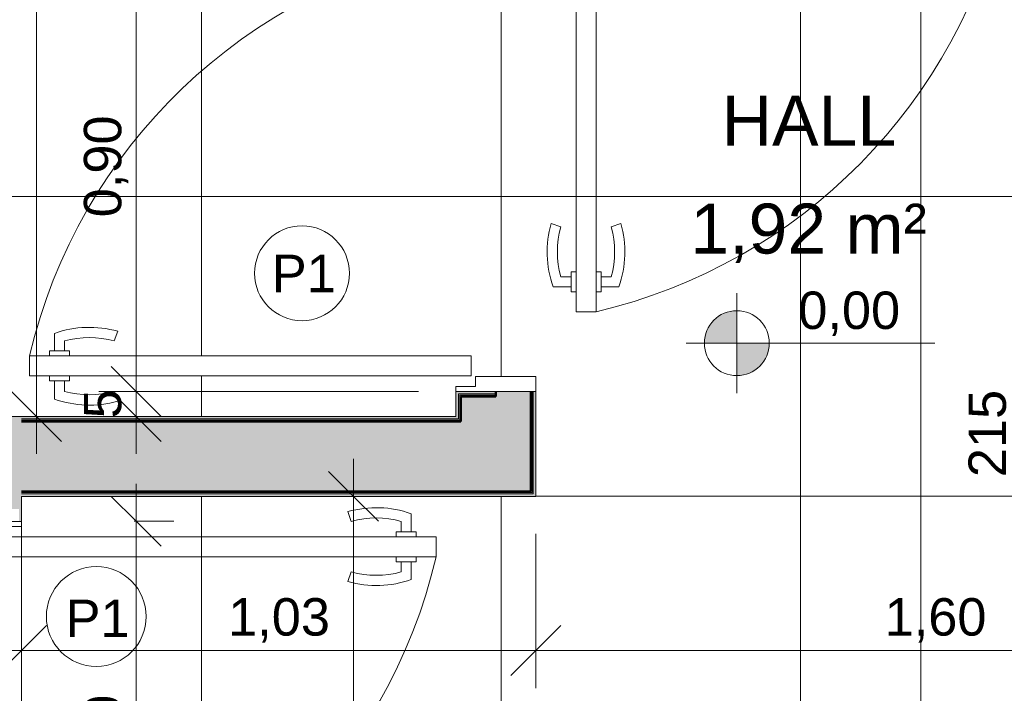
# Model space of a CAD drawing. Header units: millimetres. Extents: x -10534 to 2780, y -19631 to -9458.
# Tile 14 of 44: x -6017 to -4045, y -15869 to -14521. Entities that reach past the tile are written whole.
import ezdxf

# ---------------------------------------------------------------- set-up
doc = ezdxf.new("R2010")
doc.units = ezdxf.units.MM
for name, color, linetype, lineweight in [('A-ANNO-DIMS', 7, 'Continuous', 9), ('A-ANNO-DIMS-50', 7, 'Continuous', 9), ('A-AREA-IDEN', 7, 'Continuous', 9), ('A-DETL-GENF', 7, 'Continuous', 5), ('A-DOOR', 7, 'Continuous', 5), ('A-DOOR-IDEN', 7, 'Continuous', 9), ('A-FLOR-PATT', 7, 'Continuous', 5), ('A-WALL', 7, 'Continuous', 5), ('A-WALL-PATT', 7, 'Continuous', 50), ('G-ANNO-DIMS', 7, 'Continuous', 9), ('G-ANNO-TEXT', 7, 'Continuous', 9), ('I-WALL', 7, 'Continuous', 5)]:
    doc.layers.add(name, color=color, linetype=linetype, lineweight=lineweight)
doc.layers.add('A-DETL', color=7, linetype='Continuous', lineweight=5, true_color=0x00a600)
doc.styles.add('Arial', font='arial.ttf', dxfattribs={"height": 100})
doc.styles.add('Arial_1', font='arial.ttf', dxfattribs={"height": 75})
doc.dimstyles.new('Com_linha__ref__contínua__-_Cor_Vermelha_Arial_1_5mm', dxfattribs={"dimscale": 304.8, "dimtxt": 76.519455, "dimasz": 0.328084, "dimexe": 0.246063, "dimexo": 0.246063, "dimgap": 0.024606, "dimtad": 1, "dimlfac": 0.001, "dimrnd": 0.01, "dimzin": 0, "dimdsep": 46, "dimtxsty": 'Arial_1', "dimblk1": 'OBLIQUE', "dimblk2": 'OBLIQUE', "dimsah": 1, "dimcen": 0.09, "dimdle": 0.246063, "dimazin": 0, "dimtfac": 1, "dimtdec": 4, "dimtix": 1, "dimtmove": 0, "dimatfit": 3, "dimfxl": 1, "dimtvp": 1, "dimtolj": 1, "dimtzin": 0, "dimarcsym": 2})
doc.dimstyles.new('Com_linha__ref__contínua__-_Cor_Vermelha_Arial_1_5mm_2', dxfattribs={"dimscale": 304.8, "dimtxt": 76.519455, "dimasz": 0.328084, "dimexe": 0.246063, "dimexo": 0.246063, "dimgap": 0.024606, "dimtad": 1, "dimdec": 1, "dimlfac": 0.1, "dimrnd": 0.1, "dimdsep": 46, "dimtxsty": 'Arial_1', "dimblk1": 'OBLIQUE', "dimblk2": 'OBLIQUE', "dimsah": 1, "dimcen": 0.09, "dimdle": 0.246063, "dimazin": 0, "dimtfac": 1, "dimtdec": 4, "dimtix": 1, "dimtmove": 0, "dimatfit": 3, "dimfxl": 1, "dimtvp": 1, "dimtolj": 1, "dimtzin": 0, "dimarcsym": 2})

# ---------------------------------------------------------------- blocks, each defined once
blk = doc.blocks.new('PORTA DE GIRO L_VEL TERREO1')
at = {"layer": 'A-DOOR'}
for p, q in [((-450, -80), (-450, 80)), ((-450, 80), (450, 80)), ((450, 80), (450, -80)), ((-450, -80), (450, -80))]:
    blk.add_line(p, q, dxfattribs=at)
at = {"layer": 'A-DOOR', "lineweight": 15}
for p, q in [((-420, 80), (-420, -35)), ((420, 80), (420, -40.7)), ((450, 80), (420, 80)), ((450, -80), (450, 80)), ((-440, -35), (-440, -80)), ((-420, -35), (-440, -35)), ((378.9, -49.7), (378.9, -910.4)), ((418.9, -49.7), (378.9, -49.7)), ((418.9, -910.4), (418.9, -49.7)), ((420, -40.7), (440, -40.7)), ((440, -40.7), (440, -80)), ((440, -80), (450, -80)), ((348.9, -740.5), (329.4, -733.7)), ((450, -740.5), (469.5, -733.7)), ((368.9, -840.5), (348.9, -840.5)), ((368.9, -830.5), (378.9, -830.5)), ((368.9, -870.5), (368.9, -830.5)), ((428.9, -830.4), (418.9, -830.4)), ((428.9, -870.4), (428.9, -830.4)), ((428.9, -840.4), (450, -840.4)), ((368.9, -860.5), (333.6, -860.5)), ((428.9, -860.4), (465.3, -860.4)), ((378.9, -870.5), (368.9, -870.5)), ((418.9, -870.4), (418.9, -910.4)), ((418.9, -870.4), (428.9, -870.4)), ((378.9, -910.4), (418.9, -910.4)), ((418.9, -910.4), (398.9, -910.4))]:
    blk.add_line(p, q, dxfattribs=at)
at = {"layer": 'A-DOOR'}
blk.add_arc((629, 155.3), 1094.6, 192.4129, 256.7914, dxfattribs=at)
at = {"layer": 'A-DOOR', "lineweight": 15}
for centre, radius, start, end in [((531.9, -790.5), 210.3, 164.3286, 199.4386), ((531.9, -790.5), 189.8, 164.7222, 195.2778), ((267, -790.4), 189.7, 344.7458, 15.2542), ((267, -790.4), 210.3, 340.5821, 15.6453)]:
    blk.add_arc(centre, radius, start, end, dxfattribs=at)
blk = doc.blocks.new('PORTA DE GIRO L_VEL TERREO2')
at = {"layer": 'A-DOOR', "lineweight": 15}
for p, q in [((378.9, 49.7), (378.9, 910.4)), ((378.9, 910.4), (418.9, 910.4)), ((418.9, 910.4), (398.9, 910.4)), ((418.9, 870.4), (418.9, 910.4)), ((418.9, 910.4), (418.9, 49.7)), ((368.9, 870.5), (368.9, 830.5)), ((378.9, 870.5), (368.9, 870.5)), ((418.9, 870.4), (428.9, 870.4)), ((428.9, 870.4), (428.9, 830.4)), ((368.9, 860.5), (333.6, 860.5)), ((428.9, 860.4), (465.3, 860.4)), ((368.9, 840.5), (348.9, 840.5)), ((368.9, 830.5), (378.9, 830.5)), ((428.9, 830.4), (418.9, 830.4)), ((428.9, 840.4), (450, 840.4)), ((348.9, 740.5), (329.4, 733.7)), ((450, 740.5), (469.5, 733.7)), ((-440, 35), (-440, 80)), ((440, 80), (450, 80)), ((440, 40.7), (440, 80)), ((418.9, 49.7), (378.9, 49.7)), ((420, 40.7), (440, 40.7)), ((420, -80), (420, 40.7)), ((-420, 35), (-440, 35)), ((-420, -80), (-420, 35)), ((450, -80), (420, -80))]:
    blk.add_line(p, q, dxfattribs=at)
at = {"layer": 'A-DOOR'}
for p, q in [((-450, -80), (-450, 80)), ((450, 80), (-450, 80)), ((450, -80), (-450, -80))]:
    blk.add_line(p, q, dxfattribs=at)
blk.add_arc((629, -155.3), 1094.6, 103.2086, 167.5871, dxfattribs=at)
at = {"layer": 'A-DOOR', "lineweight": 15}
for centre, radius, start, end in [((531.9, 790.5), 210.3, 160.5614, 195.6714), ((267, 790.4), 210.3, 344.3547, 19.4179), ((531.9, 790.5), 189.8, 164.7222, 195.2778), ((267, 790.4), 189.7, 344.7458, 15.2542)]:
    blk.add_arc(centre, radius, start, end, dxfattribs=at)
blk = doc.blocks.new('TAG - Porta - Ref_ Porta-2098603-NIVEL TERREO')
at = {"layer": 'A-DOOR-IDEN'}
blk.add_circle((0, 0), 2, dxfattribs=at)
blk = doc.blocks.new('DIMBLOCK20-NIVEL TERREO')
at = {"layer": 'A-ANNO-DIMS-50', "color": 242, "true_color": 0xbd2b2e}
for p, q in [((-5783.9, -15450), (-5783.9, -16425)), ((-5783.9, -15525), (-5833.9, -15475)), ((-5783.9, -15525), (-5788.2, -15525)), ((-5783.9, -15525), (-5733.9, -15575)), ((-5783.9, -15525), (-5708.9, -15525)), ((-5783.9, -16425), (-5833.9, -16375)), ((-5783.9, -16425), (-6016.1, -16425)), ((-5783.9, -16425), (-5733.9, -16475)), ((-5783.9, -16425), (-5708.9, -16425))]:
    blk.add_line(p, q, dxfattribs=at)
at = {"layer": 'A-ANNO-DIMS-50', "color": 0, "insert": (-5888.8, -16076.3), "char_height": 75, "width": 242.979, "attachment_point": 1, "rotation": 90, "line_spacing_factor": 0.941778, "style": 'Arial_1'}
blk.add_mtext('0,90', dxfattribs=at)
blk = doc.blocks.new('_Oblique')
at = {"color": 0, "linetype": 'ByBlock', "lineweight": -2}
blk.add_line((-0.5, -0.5), (0.5, 0.5), dxfattribs=at)
blk = doc.blocks.new('Elevações de ponto - Cota de elevação - planta-402364-NIVEL TERREO')
at = {"layer": 'G-ANNO-DIMS'}
h = blk.add_hatch(color=256, dxfattribs=at)
edge = h.paths.add_edge_path()
edge.add_line((-2, 1.3), (-2, 0))
edge.add_line((-2, 0), (-3.3, 0))
edge.add_arc((-2, 0), 1.3, 90, 180, ccw=False)
h = blk.add_hatch(color=256, dxfattribs=at)
edge = h.paths.add_edge_path()
edge.add_arc((-2, 0), 1.3, -90, 0, ccw=False)
edge.add_line((-2, -1.3), (-2, 0))
edge.add_line((-2, 0), (-0.7, 0))
for p, q in [((-2, -2), (-2, 2)), ((-2, 1.3), (-2, 0)), ((-4.03, 0), (5.929, 0)), ((-2, 0), (-3.3, 0)), ((-2, -1.3), (-2, 0)), ((-2, 0), (-0.7, 0))]:
    blk.add_line(p, q, dxfattribs=at)
blk.add_circle((-2, 0), 1.3, dxfattribs=at)
for start, end in [(360, 90), (180, 270)]:
    blk.add_arc((-2, 0), 1.3, start, end, dxfattribs=at)
blk = doc.blocks.new('DIMBLOCK50-NIVEL TERREO')
at = {"layer": 'A-ANNO-DIMS-50', "color": 242, "true_color": 0xbd2b2e}
for p, q in [((-5783.9, -14365), (-5833.9, -14315)), ((-5783.9, -14365), (-5858.9, -14365)), ((-5783.9, -14365), (-5783.9, -15340)), ((-5783.9, -14365), (-5733.9, -14415)), ((-5783.9, -14365), (-5218.6, -14365)), ((-5783.9, -15265), (-5833.9, -15215)), ((-5783.9, -15265), (-5858.9, -15265)), ((-5783.9, -15265), (-5733.9, -15315)), ((-5783.9, -15265), (-5218.6, -15265))]:
    blk.add_line(p, q, dxfattribs=at)
at = {"layer": 'A-ANNO-DIMS-50', "color": 0, "insert": (-5888.8, -14916.3), "char_height": 75, "width": 242.979, "attachment_point": 1, "rotation": 90, "line_spacing_factor": 0.941778, "style": 'Arial_1'}
blk.add_mtext('0,90', dxfattribs=at)
blk = doc.blocks.new('DIMBLOCK56-NIVEL TERREO')
at = {"layer": 'A-ANNO-DIMS-50', "color": 242, "true_color": 0xbd2b2e}
for p, q in [((-5983.9, -15390), (-5983.9, -11320)), ((-5983.9, -11395), (-6033.9, -11345)), ((-5983.9, -11395), (-6058.9, -11395)), ((-5983.9, -11395), (-5933.9, -11445)), ((-5983.9, -11395), (-5979.6, -11395)), ((-5983.9, -15315), (-6033.9, -15265)), ((-5983.9, -15315), (-6058.9, -15315)), ((-5983.9, -15315), (-5933.9, -15365)), ((-5983.9, -15315), (-5979.6, -15315))]:
    blk.add_line(p, q, dxfattribs=at)
at = {"layer": 'A-ANNO-DIMS-50', "color": 0, "insert": (-6088.8, -13456.3), "char_height": 75, "width": 242.979, "attachment_point": 1, "rotation": 90, "line_spacing_factor": 0.941778, "style": 'Arial_1'}
blk.add_mtext('3,92', dxfattribs=at)
blk = doc.blocks.new('DIMBLOCK58-NIVEL TERREO')
at = {"layer": 'A-ANNO-DIMS-50', "color": 242, "true_color": 0xbd2b2e}
for p, q in [((-5783.9, -15190), (-5783.9, -15390)), ((-5783.9, -15265), (-5833.9, -15215)), ((-5783.9, -15265), (-5858.9, -15265)), ((-5783.9, -15315), (-5833.9, -15265)), ((-5783.9, -15265), (-5733.9, -15315)), ((-5783.9, -15265), (-5218.6, -15265)), ((-5783.9, -15315), (-5788.2, -15315)), ((-5783.9, -15315), (-5733.9, -15365)), ((-5783.9, -15315), (-5708.9, -15315))]:
    blk.add_line(p, q, dxfattribs=at)
at = {"layer": 'A-ANNO-DIMS-50', "color": 0, "insert": (-5888.8, -15318.9), "char_height": 75, "width": 69.221, "attachment_point": 1, "rotation": 90, "line_spacing_factor": 0.941778, "style": 'Arial_1'}
blk.add_mtext('5', dxfattribs=at)
blk = doc.blocks.new('DIMBLOCK63-NIVEL TERREO')
at = {"layer": 'A-ANNO-DIMS-50', "color": 242, "true_color": 0xbd2b2e}
for p, q in [((-4983.6, -15783.7), (-4983.6, -15550)), ((-6013.6, -15783.7), (-6013.6, -15708.7)), ((-6013.6, -15783.7), (-5963.6, -15733.7)), ((-4983.6, -15783.7), (-4933.6, -15733.7)), ((-6088.6, -15783.7), (-4983.6, -15783.7)), ((-6013.6, -15783.7), (-6063.6, -15833.7)), ((-6013.6, -15783.7), (-6013.6, -15788)), ((-4983.6, -15783.7), (-5033.6, -15833.7)), ((-4983.6, -15783.7), (-4983.6, -15858.7))]:
    blk.add_line(p, q, dxfattribs=at)
at = {"layer": 'A-ANNO-DIMS-50', "color": 0, "insert": (-5599.8, -15678.8), "char_height": 75, "width": 242.979, "attachment_point": 1, "line_spacing_factor": 0.941778, "style": 'Arial_1'}
blk.add_mtext('1,03', dxfattribs=at)
blk = doc.blocks.new('DIMBLOCK64-NIVEL TERREO')
at = {"layer": 'A-ANNO-DIMS-50', "color": 242, "true_color": 0xbd2b2e}
for p, q in [((-4983.6, -15783.7), (-4983.6, -15550)), ((-3383.7, -15783.7), (-3383.7, -15550)), ((-4983.6, -15783.7), (-4933.6, -15733.7)), ((-3383.7, -15783.7), (-3333.7, -15733.7)), ((-4983.6, -15783.7), (-5033.6, -15833.7)), ((-4983.6, -15783.7), (-3383.7, -15783.7)), ((-4983.6, -15783.7), (-4983.6, -15858.7)), ((-3383.7, -15783.7), (-3433.7, -15833.7)), ((-3383.7, -15783.7), (-3383.7, -15858.7))]:
    blk.add_line(p, q, dxfattribs=at)
at = {"layer": 'A-ANNO-DIMS-50', "color": 0, "insert": (-4284.9, -15678.8), "char_height": 75, "width": 242.979, "attachment_point": 1, "line_spacing_factor": 0.941778, "style": 'Arial_1'}
blk.add_mtext('1,60', dxfattribs=at)
blk = doc.blocks.new('DIMBLOCK67-NIVEL TERREO')
at = {"layer": 'A-ANNO-DIMS-50', "color": 242, "true_color": 0xbd2b2e}
for p, q in [((-4012.1, -16500), (-4012.1, -14200)), ((-4012.1, -14275), (-4062.1, -14225)), ((-4012.1, -14275), (-4087.1, -14275)), ((-4012.1, -14275), (-3962.1, -14325)), ((-4012.1, -14275), (-4007.8, -14275)), ((-4012.1, -16425), (-4062.1, -16375)), ((-4012.1, -16425), (-4087.1, -16425)), ((-4012.1, -16425), (-3962.1, -16475)), ((-4012.1, -16425), (-3288.7, -16425))]:
    blk.add_line(p, q, dxfattribs=at)
at = {"layer": 'A-ANNO-DIMS-50', "color": 0, "insert": (-4116.9, -15436.6), "char_height": 75, "width": 207.662, "attachment_point": 1, "rotation": 90, "line_spacing_factor": 0.941778, "style": 'Arial_1'}
blk.add_mtext('215', dxfattribs=at)
blk = doc.blocks.new('DIMBLOCK69-NIVEL TERREO')
at = {"layer": 'A-ANNO-DIMS-50', "color": 242, "true_color": 0xbd2b2e}
for p, q in [((-4212.1, -14200), (-4212.1, -18150)), ((-4212.1, -14275), (-4262.1, -14225)), ((-4212.1, -14275), (-4216.3, -14275)), ((-4212.1, -14275), (-4162.1, -14325)), ((-4212.1, -14275), (-4137.1, -14275)), ((-4212.1, -18075), (-4262.1, -18025)), ((-4212.1, -18075), (-4216.3, -18075)), ((-4212.1, -18075), (-4162.1, -18125)), ((-4212.1, -18075), (-4137.1, -18075))]:
    blk.add_line(p, q, dxfattribs=at)
at = {"layer": 'A-ANNO-DIMS-50', "color": 0, "insert": (-4316.9, -16261.6), "char_height": 75, "width": 207.662, "attachment_point": 1, "rotation": 90, "line_spacing_factor": 0.941778, "style": 'Arial_1'}
blk.add_mtext('380', dxfattribs=at)
blk = doc.blocks.new('DIMBLOCK70-NIVEL TERREO')
at = {"layer": 'A-ANNO-DIMS-50', "color": 242, "true_color": 0xbd2b2e}
for p, q in [((-5349, -15400), (-5349, -17650)), ((-5349, -15475), (-5399, -15425)), ((-5349, -15475), (-5353.3, -15475)), ((-5349, -15475), (-5299, -15525)), ((-5349, -15475), (-5274, -15475)), ((-5349, -17575), (-5399, -17525)), ((-5349, -17575), (-5424, -17575)), ((-5349, -17575), (-5299, -17625)), ((-5349, -17575), (-5170.5, -17575))]:
    blk.add_line(p, q, dxfattribs=at)
at = {"layer": 'A-ANNO-DIMS-50', "color": 0, "insert": (-5453.9, -16611.6), "char_height": 75, "width": 207.662, "attachment_point": 1, "rotation": 90, "line_spacing_factor": 0.941778, "style": 'Arial_1'}
blk.add_mtext('210', dxfattribs=at)

msp = doc.modelspace()

# ---------------------------------------------------------------- hatches: boundary and pattern name
at = {"layer": 'A-DETL-GENF', "true_color": 0x808080}
h = msp.add_hatch(color=8, dxfattribs=at)
h.paths.add_polyline_path([(-3319.746, -18235.042), (-2882.347, -18235.042), (-2882.347, -18075.042), (-3319.746, -18075.042)])
h.paths.add_polyline_path([(-6233.588, -18235.042), (-5913.588, -18235.042), (-5913.588, -18075.042), (-6013.588, -18075.042), (-6013.588, -17995.042), (-6173.588, -17995.042), (-6173.588, -18075.042), (-6233.588, -18075.042), (-6233.588, -18125.031)])
h.paths.add_polyline_path([(-6146.757, -15500.042), (-6013.588, -15500.042), (-6013.588, -15315.042), (-6208.588, -15315.042), (-6208.588, -15475.042), (-6173.588, -15475.054), (-6173.588, -15500.042)])
h.paths.add_polyline_path([(-5113.588, -14365.042), (-4983.588, -14365.042), (-4983.588, -14275.042), (-4933.588, -14275.042), (-4933.588, -14115.042), (-4983.588, -14115.042), (-4983.588, -14005.042), (-5143.588, -14005.042), (-5143.588, -14365.042)])
h.paths.add_polyline_path([(-3326.353, -11460.042), (-3223.688, -11460.042), (-3223.688, -11395.042), (-3120.527, -11395.042), (-3120.527, -11235.042), (-3562.728, -11235.042), (-3562.728, -11395.042), (-3383.688, -11395.042), (-3383.688, -11460.042), (-3378.582, -11460.042)])
at = {"layer": 'A-FLOR-PATT', "true_color": 0x787878}
h = msp.add_hatch(dxfattribs=at)
h.set_pattern_fill('FP_7', color=8, style=0, pattern_type=2)
h.set_pattern_definition([(0, (-2653.6, -16075.04), (0, 600), []), (90, (-2653.6, -16075.04), (-600, 4e-14), [])])
h.paths.add_polyline_path([(346.412, -18075.042), (346.412, -15475.042), (-3383.688, -15475.042), (-3383.355, -15235.042), (-3262.949, -15235.042), (-3262.949, -15255.042), (-3223.688, -15255.042), (-3223.688, -15315.042), (-823.588, -15315.042), (-823.588, -11395.042), (-3223.688, -11395.042), (-3223.688, -14375.042), (-3253.688, -14375.042), (-3253.688, -14395.042), (-3383.688, -14395.042), (-3383.688, -14275.042), (-4983.588, -14275.042), (-4983.588, -14395.042), (-5113.588, -14395.042), (-5113.588, -14375.042), (-5143.588, -14375.042), (-5143.588, -11395.042), (-7543.688, -11395.042), (-7543.688, -15315.042), (-5143.588, -15315.042), (-5143.588, -15255.042), (-5104.327, -15255.042), (-5104.327, -15235.042), (-4983.588, -15235.042), (-4983.588, -15475.042), (-6013.588, -15475.054), (-6013.588, -18075.042), (-5213.588, -18075.042), (-5213.588, -17575.042), (-4013.588, -17575.042), (-4013.588, -18075.042), (-3213.688, -18075.042), (-3213.688, -17275.042), (-3233.688, -17275.042), (-3233.688, -16405.014), (-2863.688, -16405.014), (-2863.688, -18075.042), (329.727, -18075.042)])
h.paths.add_polyline_path([(-4613.588, -17795.513), (-4608.412, -17794.831), (-4603.588, -17792.833), (-4598.523, -17788.452), (-4596.268, -17785.513), (-4594.27, -17780.689), (-4593.588, -17775.513), (-4594.27, -17770.336), (-4596.268, -17765.513), (-4599.446, -17761.371), (-4603.588, -17758.192), (-4608.412, -17756.194), (-4613.588, -17755.513), (-4618.765, -17756.194), (-4623.588, -17758.192), (-4627.73, -17761.371), (-4630.909, -17765.513), (-4632.907, -17770.336), (-4633.588, -17775.513), (-4632.095, -17782.648), (-4630.909, -17785.513), (-4626.345, -17790.718), (-4623.312, -17792.948), (-4618.765, -17794.831), (-4615.838, -17795.217)])
h.paths.add_polyline_path([(-2504.112, -15291.827), (-2546.373, -15284.513), (-2539.556, -15265.042), (-2504.112, -15270.999), (-2472.712, -15270.999), (-2439.556, -15265.042), (-2439.556, -15243.942), (-2449.556, -15243.942), (-2449.556, -15233.942), (-3254.009, -15233.942), (-3254.009, -15193.942), (-2449.402, -15193.942), (-2449.402, -15183.942), (-2439.402, -15183.942), (-2439.402, -15163.942), (-2472.559, -15157.985), (-2506.246, -15157.985), (-2539.402, -15163.942), (-2546.219, -15144.471), (-2503.958, -15137.156), (-2461.092, -15138.566), (-2419.402, -15148.641), (-2419.402, -15183.942), (-2409.402, -15183.942), (-2409.402, -15193.942), (-2369.556, -15193.942), (-2369.556, -15233.942), (-2409.556, -15233.942), (-2409.556, -15243.942), (-2419.556, -15243.942), (-2419.556, -15280.342), (-2461.245, -15290.418), (-2472.712, -15290.795)])
h.paths.add_polyline_path([(-5863.165, -15291.827), (-5906.031, -15290.418), (-5947.72, -15280.342), (-5947.72, -15243.942), (-5957.72, -15243.942), (-5957.72, -15233.942), (-5997.72, -15233.942), (-5997.72, -15193.942), (-5957.874, -15193.942), (-5957.874, -15183.942), (-5947.874, -15183.942), (-5947.874, -15148.641), (-5906.185, -15138.566), (-5861.03, -15137.552), (-5821.057, -15144.471), (-5827.874, -15163.942), (-5863.318, -15157.985), (-5894.718, -15157.985), (-5927.874, -15163.942), (-5927.874, -15183.942), (-5917.874, -15183.942), (-5917.874, -15193.942), (-5113.267, -15193.942), (-5113.267, -15233.942), (-5917.72, -15234.147), (-5917.72, -15243.942), (-5927.72, -15243.942), (-5927.72, -15265.042), (-5894.564, -15270.999), (-5860.877, -15270.999), (-5827.72, -15265.042), (-5820.904, -15284.513), (-5860.877, -15291.431)])
at = {"layer": 'A-WALL-PATT', "true_color": 0x808080}
for points in [[(-5136.088, -15320.042), (-5136.088, -15272.542), (-5063.588, -15272.542), (-5063.588, -15270.042), (-5138.588, -15270.042), (-5138.588, -15320.042)], [(-5133.588, -15322.542), (-5133.588, -15275.042), (-5063.588, -15275.042), (-5063.588, -15272.542), (-5136.088, -15272.542), (-5136.088, -15322.542)], [(-5133.588, -15325.042), (-4993.588, -15325.042), (-4993.588, -15265.042), (-5063.588, -15265.042), (-5063.588, -15275.042), (-5133.588, -15275.042), (-5133.588, -15322.542)], [(-4991.088, -15465.042), (-4991.088, -15265.042), (-4993.588, -15265.042), (-4993.588, -15465.042)], [(-4991.088, -15467.542), (-4988.588, -15467.542), (-4988.588, -15265.042), (-4991.088, -15265.042), (-4991.088, -15465.042)], [(-5143.588, -15322.542), (-5136.088, -15322.542), (-5136.088, -15320.042), (-6013.588, -15320.042), (-6013.588, -15322.542), (-5520, -15322.542)], [(-6013.588, -15325.042), (-5133.588, -15325.042), (-5133.588, -15322.542), (-6013.588, -15322.542)], [(-5133.588, -15465.042), (-4993.588, -15465.042), (-4993.588, -15325.042), (-6013.588, -15325.042), (-6013.588, -15465.042), (-5520, -15465.042)], [(-5102.162, -15467.542), (-4991.088, -15467.542), (-4991.088, -15465.042), (-6013.588, -15465.042), (-6013.588, -15467.542), (-5520, -15467.542)], [(-4991.088, -15470.042), (-4988.588, -15470.042), (-4988.588, -15467.542), (-6013.588, -15467.542), (-6013.588, -15470.042), (-5102.162, -15470.042)]]:
    msp.add_hatch(color=8, dxfattribs=at).paths.add_polyline_path(points)
at = {"layer": 'I-WALL', "true_color": 0x808080}
for points in [[(-5143.588, -15315.042), (-5138.588, -15315.042), (-5138.588, -15270.042), (-5063.588, -15270.042), (-5063.588, -15265.042), (-5143.588, -15265.042), (-5143.588, -15272.542)], [(-4983.588, -15470.042), (-4983.588, -15265.042), (-4988.588, -15265.042), (-4988.588, -15470.042)], [(-5138.588, -15320.042), (-5138.588, -15315.042), (-6013.588, -15315.042), (-6013.588, -15320.042), (-5143.588, -15320.042)], [(-5102.162, -15475.042), (-4983.588, -15475.042), (-4983.588, -15470.042), (-6013.588, -15470.042), (-6013.588, -15475.042), (-5520, -15475.042)], [(-6013.588, -15525.042), (-6013.588, -15500.042), (-6018.588, -15500.042), (-6018.588, -15525.042)]]:
    msp.add_hatch(color=8, dxfattribs=at).paths.add_polyline_path(points)

# ---------------------------------------------------------------- linework, layer by layer
at = {"layer": 'A-DETL', "color": 7}
for p, q in [((-5827.874, -15163.942), (-5821.057, -15144.471)), ((-5947.874, -15148.641), (-5947.874, -15183.942)), ((-5927.874, -15183.942), (-5927.874, -15163.942)), ((-5947.874, -15183.942), (-5957.874, -15183.942)), ((-5957.874, -15183.942), (-5957.874, -15193.942)), ((-5947.874, -15183.942), (-5927.874, -15183.942)), ((-5917.874, -15183.942), (-5927.874, -15183.942)), ((-5917.874, -15193.942), (-5917.874, -15183.942)), ((-5957.874, -15193.942), (-5997.72, -15193.942)), ((-5997.72, -15193.942), (-5997.72, -15233.942)), ((-5957.874, -15193.942), (-5917.874, -15193.942)), ((-5113.267, -15193.942), (-5917.874, -15193.942)), ((-5113.267, -15233.942), (-5113.267, -15193.942)), ((-5997.72, -15233.942), (-5957.72, -15233.942)), ((-5917.72, -15233.942), (-5957.72, -15233.942)), ((-5957.72, -15233.942), (-5957.72, -15243.942)), ((-5957.72, -15243.942), (-5947.72, -15243.942)), ((-5927.72, -15243.942), (-5947.72, -15243.942)), ((-5947.72, -15243.942), (-5947.72, -15280.342)), ((-5927.72, -15243.942), (-5917.72, -15243.942)), ((-5927.72, -15265.042), (-5927.72, -15243.942)), ((-5917.72, -15233.942), (-5113.267, -15233.942)), ((-5917.72, -15243.942), (-5917.72, -15233.942)), ((-4983.588, -15235.042), (-5104.327, -15235.042)), ((-5104.327, -15235.042), (-5104.327, -15255.042)), ((-4983.588, -15265.042), (-4983.588, -15235.042)), ((-5143.588, -15255.042), (-5143.588, -15265.042)), ((-5104.327, -15255.042), (-5143.588, -15255.042)), ((-5820.904, -15284.513), (-5827.72, -15265.042)), ((-5143.588, -15265.042), (-4983.588, -15265.042)), ((-6013.588, -15315.042), (-6208.588, -15315.042)), ((-6013.588, -15500.042), (-6013.588, -15475.042))]:
    msp.add_line(p, q, dxfattribs=at)
msp.add_circle((-5451.858, -15028.351), 95, dxfattribs=at)
for centre, radius, start, end in [((-4938.298, -15444.054), 1088.546, 100.870591, 166.7166), ((-5877.874, -15346.99), 210.338, 74.328572, 109.43863), ((-5877.874, -15346.99), 189.754, 74.722246, 105.277754), ((-5877.72, -15081.993), 210.338, 250.56137, 285.671428), ((-5877.72, -15081.993), 189.754, 254.722246, 285.277754)]:
    msp.add_arc(centre, radius, start, end, dxfattribs=at)
at = {"layer": 'A-WALL'}
for p, q in [((-5143.588, -15265.042), (-5143.588, -15315.042)), ((-5138.588, -15270.042), (-5138.588, -15320.042)), ((-5063.588, -15270.042), (-5138.588, -15270.042)), ((-5136.088, -15272.542), (-5136.088, -15322.542)), ((-5063.588, -15272.542), (-5136.088, -15272.542)), ((-4991.088, -15265.042), (-4991.088, -15467.542)), ((-4988.588, -15265.042), (-4988.588, -15470.042)), ((-4983.588, -15475.042), (-4983.588, -15265.042)), ((-5143.588, -15315.042), (-6013.588, -15315.042)), ((-6013.588, -15320.042), (-5138.588, -15320.042)), ((-6013.588, -15322.542), (-5136.088, -15322.542)), ((-6013.588, -15467.542), (-4991.088, -15467.542)), ((-6013.588, -15470.042), (-4988.588, -15470.042)), ((-6013.588, -15475.042), (-4983.588, -15475.042)), ((-6013.588, -15525.042), (-6013.588, -15500.042))]:
    msp.add_line(p, q, dxfattribs=at)
at = {"layer": 'A-WALL', "lineweight": 50}
for p, q in [((-5133.588, -15275.042), (-5133.588, -15325.042)), ((-5063.588, -15275.042), (-5133.588, -15275.042)), ((-5063.588, -15275.042), (-5063.588, -15265.042)), ((-4993.588, -15265.042), (-4993.588, -15465.042)), ((-6013.588, -15325.042), (-5133.588, -15325.042)), ((-6013.588, -15465.042), (-4993.588, -15465.042))]:
    msp.add_line(p, q, dxfattribs=at)

# ---------------------------------------------------------------- block references
at = {"layer": 'A-DOOR'}
for name, p, rotation in [('PORTA DE GIRO L_VEL TERREO2', (-4483.588, -14195.042), 180), ('PORTA DE GIRO L_VEL TERREO1', (-6093.588, -15975.042), 89.99999999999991)]:
    msp.add_blockref(name, p, dxfattribs=dict(at, rotation=rotation))
at = {"layer": 'A-DOOR-IDEN', "xscale": 49.99999999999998, "yscale": 49.99999999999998, "zscale": 49.99999999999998}
msp.add_blockref('TAG - Porta - Ref_ Porta-2098603-NIVEL TERREO', (-5863.888, -15715.645), dxfattribs=at)
at = {"layer": 'G-ANNO-DIMS', "xscale": 49.99999999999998, "yscale": 49.99999999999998, "zscale": 49.99999999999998}
msp.add_blockref('Elevações de ponto - Cota de elevação - planta-402364-NIVEL TERREO', (-4481.025, -15168.308), dxfattribs=at)

# ---------------------------------------------------------------- texts
at = {"layer": 'A-AREA-IDEN', "char_height": 100, "attachment_point": 1, "style": 'Arial'}
for s, insert, width in [('HALL', (-4611.225, -14673.013), 432.91125), ('1,92 m²', (-4673.975, -14888.918), 585.23187)]:
    msp.add_mtext(s, dxfattribs=dict(at, insert=insert, width=width))
at = {"layer": 'A-DOOR-IDEN', "insert": (-5925.362, -15681.727), "char_height": 75, "width": 156.32906, "attachment_point": 1, "style": 'Arial_1'}
msp.add_mtext('P1', dxfattribs=at)
at = {"layer": 'G-ANNO-DIMS', "lineweight": 18, "insert": (-4457.794, -15064.909), "char_height": 75, "width": 244.24401, "attachment_point": 1, "line_spacing_factor": 0.941778, "style": 'Arial_1'}
msp.add_mtext('0,00', dxfattribs=at)
at = {"layer": 'G-ANNO-TEXT', "insert": (-5512.305, -14991.222), "char_height": 75, "width": 156.32906, "attachment_point": 1, "style": 'Arial_1'}
msp.add_mtext('P1', dxfattribs=at)

# ---------------------------------------------------------------- dimensions: what is measured, and where the dimension line sits
at = {"layer": 'A-ANNO-DIMS', "color": 242, "true_color": 0xbd2b2e}
for base, p1, p2, dimstyle, override, picture, middle in [((-5983.886, -11395.042), (-6054.597, -15315.042), (-6054.597, -11395.042), 'Com_linha__ref__contínua__-_Cor_Vermelha_Arial_1_5mm', {"dimpost": '<>', "dimfxl": 3920}, 'DIMBLOCK56-NIVEL TERREO', (-6029.705, -13355.042)), ((-4212.055, -18075.042), (-4141.345, -14275.042), (-4141.345, -18075.042), 'Com_linha__ref__contínua__-_Cor_Vermelha_Arial_1_5mm_2', {"dimpost": '<>', "dimfxl": 3800}, 'DIMBLOCK69-NIVEL TERREO', (-4257.874, -16175.042)), ((-4012.055, -14275.042), (-3213.688, -16425.042), (-4082.766, -14275.042), 'Com_linha__ref__contínua__-_Cor_Vermelha_Arial_1_5mm_2', {"dimpost": '<>', "dimfxl": 2319.007569}, 'DIMBLOCK67-NIVEL TERREO', (-4057.848, -15350.042)), ((-5783.886, -15265.042), (-5143.588, -14365.042), (-5143.588, -15265.042), 'Com_linha__ref__contínua__-_Cor_Vermelha_Arial_1_5mm', {"dimpost": '<>', "dimfxl": 900}, 'DIMBLOCK50-NIVEL TERREO', (-5829.679, -14815.042)), ((-5783.886, -15315.042), (-5143.588, -15265.042), (-5713.175, -15315.042), 'Com_linha__ref__contínua__-_Cor_Vermelha_Arial_1_5mm_2', {"dimpost": '<>', "dimfxl": 571.777602}, 'DIMBLOCK58-NIVEL TERREO', (-5829.526, -15290.042)), ((-5349.02, -17575.042), (-5278.309, -15475.042), (-5095.545, -17575.042), 'Com_linha__ref__contínua__-_Cor_Vermelha_Arial_1_5mm_2', {"dimpost": '<>', "dimfxl": 2107.938015}, 'DIMBLOCK70-NIVEL TERREO', (-5394.813, -16525.042)), ((-5783.886, -16425.042), (-5713.175, -15525.042), (-5941.078, -16425.042), 'Com_linha__ref__contínua__-_Cor_Vermelha_Arial_1_5mm', {"dimpost": '<>', "dimfxl": 928.406967}, 'DIMBLOCK20-NIVEL TERREO', (-5829.679, -15975.042))]:
    dim = msp.add_linear_dim(base=base, p1=p1, p2=p2, angle=90, dimstyle=dimstyle, override=override, dxfattribs=at)
    dim.commit()
    dim.dimension.update_dxf_attribs({"geometry": picture, "text_midpoint": middle})
for base, p1, p2, override, picture, middle in [((-4983.588, -15783.706), (-6013.588, -15712.995), (-4983.588, -15475.042), {"dimpost": '<>', "dimfxl": 1057.129144}, 'DIMBLOCK63-NIVEL TERREO', (-5498.588, -15737.888)), ((-3383.688, -15783.706), (-4983.588, -15475.042), (-3383.688, -15475.042), {"dimpost": '<>', "dimfxl": 1599.9}, 'DIMBLOCK64-NIVEL TERREO', (-4183.638, -15737.913))]:
    dim = msp.add_linear_dim(base=base, p1=p1, p2=p2, dimstyle='Com_linha__ref__contínua__-_Cor_Vermelha_Arial_1_5mm', override=override, dxfattribs=at)
    dim.commit()
    dim.dimension.update_dxf_attribs({"geometry": picture, "text_midpoint": middle})

doc.saveas('drawing.dxf')
